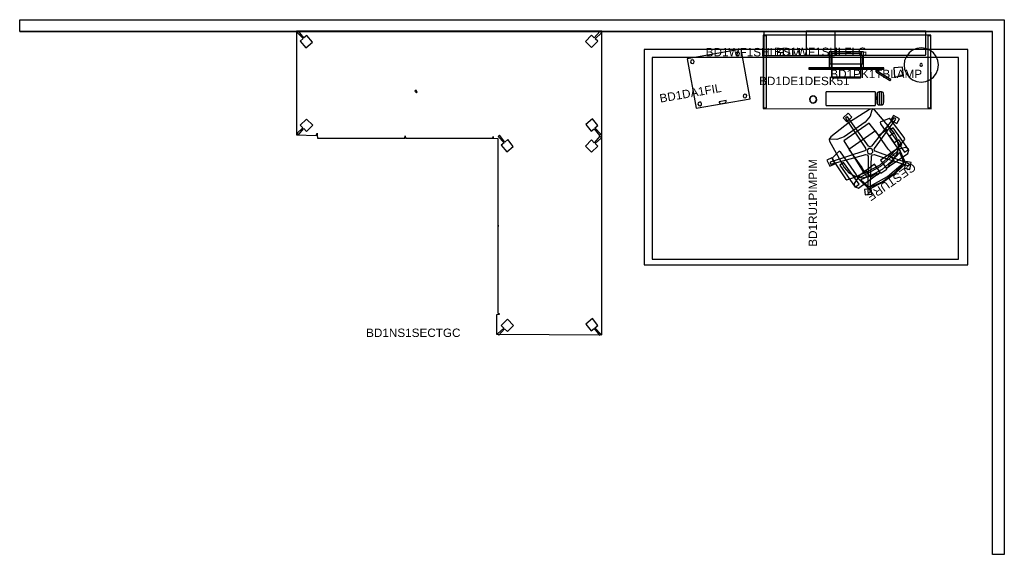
# Model space of a CAD drawing. Header units: inches. Extents: x -35 to 294, y -42 to 136.
import ezdxf

# ---------------------------------------------------------------- set-up
doc = ezdxf.new("R2010")
doc.units = ezdxf.units.IN
doc.header["$MEASUREMENT"] = 0
doc.layers.get('0').update_dxf_attribs({"true_color": 0x000000})
for name, color, linetype in [('A-FURN', 7, 'Continuous'), ('A-FURN-P-SEAT', 2, 'Continuous'), ('A-FURN-P-SEAT-T', 2, 'Continuous'), ('CATALOGUE-TXT', 8, 'Continuous'), ('CET color Black or White', 7, 'Continuous'), ('CET Default', 7, 'Continuous')]:
    doc.layers.add(name, color=color, linetype=linetype)
for name, color, linetype, true_color in [('brass', 7, 'Continuous', 0xb69b70), ('finish1', 7, 'Continuous', 0xe1e1e1), ('finish2', 7, 'Continuous', 0x595d60), ('RUG', 7, 'Continuous', 0xa9a196), ('walnut', 7, 'Continuous', 0x6f4830)]:
    doc.layers.add(name, color=color, linetype=linetype, true_color=true_color)
doc.styles.add('Arial', font='arial.ttf')

# ---------------------------------------------------------------- blocks, each defined once
blk = doc.blocks.new('*C8')
at = {"layer": 'CET color Black or White', "linetype": 'Continuous'}
for p, q in [((0, 0, 108), (0, 3.94, 108)), ((0, 3.94, 108), (324.73, 3.94, 108)), ((324.73, 3.94, 108), (328.67, 3.94, 108)), ((324.73, 0, 108), (0, 0, 108)), ((324.73, 0, 108), (0, 0, 108)), ((0, 0, 108), (324.73, 0, 108))]:
    blk.add_line(p, q, dxfattribs=at)
blk = doc.blocks.new('*C2')
at = {"layer": 'finish1', "linetype": 'Continuous'}
blk.add_lwpolyline([(-11.9, 3.83), (-11.9, -3.89), (-11.68, -4.11), (11.68, -4.11), (11.89, -3.89), (11.89, 3.83), (-11.9, 3.83)], close=True, dxfattribs=at)
blk.add_lwpolyline([(-11.9, 3.83), (-11.9, -3.89), (-11.68, -4.11), (11.68, -4.11), (11.89, -3.89), (11.89, 3.83), (-11.9, 3.83)], close=True, dxfattribs=at)
at = {"layer": 'CATALOGUE-TXT', "linetype": 'Continuous', "style": 'Arial'}
blk.add_attdef('ITEXT', (-31.32, -4.39), '', height=2.8, dxfattribs=at).dxf.unprotected_set("ltscale", 0)
blk = doc.blocks.new('*C4')
at = {"layer": 'CET color Black or White', "linetype": 'Continuous'}
blk.add_lwpolyline([(-1.48, 1.48), (-1.48, -1.48), (1.48, -1.48), (1.48, 1.48), (-1.48, 1.48)], close=True, dxfattribs=at)
blk.add_lwpolyline([(-1.48, 1.48), (-1.48, -1.48), (1.48, -1.48), (1.48, 1.48), (-1.48, 1.48)], close=True, dxfattribs=at)
blk = doc.blocks.new('*C1')
at = {"layer": 'finish1', "linetype": 'Continuous'}
blk.add_lwpolyline([(-20.02, 3.85), (-20.02, -3.87), (-19.81, -4.09), (19.78, -4.09), (20, -3.87), (20, 3.85), (-20.02, 3.85)], close=True, dxfattribs=at)
blk.add_lwpolyline([(-20.02, 3.85), (-20.02, -3.87), (-19.81, -4.09), (19.78, -4.09), (20, -3.87), (20, 3.85), (-20.02, 3.85)], close=True, dxfattribs=at)
at = {"layer": 'CATALOGUE-TXT', "linetype": 'Continuous', "style": 'Arial'}
blk.add_attdef('ITEXT', (-30.73, -4.39), '', height=2.8, dxfattribs=at).dxf.unprotected_set("ltscale", 0)
blk = doc.blocks.new('*C10')
at = {"layer": 'CET color Black or White', "linetype": 'Continuous'}
blk.add_lwpolyline([(0.21, 4.49), (0.18, 4.49), (0.16, 4.48), (0.13, 4.47), (0.11, 4.45), (0.08, 4.43), (0.06, 4.41), (0.04, 4.39), (0.03, 4.36), (0.02, 4.33), (0.01, 4.3), (0, 4.27), (0, 4.23), (0, 0.25), (0, 0.22), (0.01, 0.19), (0.02, 0.16), (0.03, 0.13), (0.04, 0.1), (0.06, 0.07), (0.08, 0.05), (0.11, 0.03), (0.13, 0.02), (0.16, 0.01), (0.18, 0), (0.21, 0), (16.44, 0), (16.47, 0), (16.5, 0.01), (16.52, 0.02), (16.55, 0.03), (16.57, 0.05), (16.59, 0.07), (16.61, 0.1), (16.63, 0.13), (16.64, 0.16), (16.65, 0.19), (16.65, 0.22), (16.65, 0.25), (16.65, 4.23), (16.65, 4.27), (16.65, 4.3), (16.64, 4.33), (16.63, 4.36), (16.61, 4.39), (16.59, 4.41), (16.57, 4.43), (16.55, 4.45), (16.52, 4.47), (16.5, 4.48), (16.47, 4.49), (16.44, 4.49), (0.21, 4.49)], close=True, dxfattribs=at)
blk = doc.blocks.new('*C6')
at = {"layer": 'finish1', "linetype": 'Continuous'}
blk.add_lwpolyline([(0, 5.75), (-1.49, 5.55), (-2.87, 4.98), (-4.07, 4.07), (-4.98, 2.87), (-5.55, 1.49), (-5.75, 0), (-5.55, -1.49), (-4.98, -2.87), (-4.07, -4.07), (-2.87, -4.98), (-1.49, -5.55), (0, -5.75), (1.49, -5.55), (2.87, -4.98), (4.07, -4.07), (4.98, -2.87), (5.55, -1.49), (5.75, 0), (5.55, 1.49), (4.98, 2.87), (4.07, 4.07), (2.87, 4.98), (1.49, 5.55), (0, 5.75)], close=True, dxfattribs=at)
blk.add_lwpolyline([(0, 5.75), (-1.49, 5.55), (-2.87, 4.98), (-4.07, 4.07), (-4.98, 2.87), (-5.55, 1.49), (-5.75, 0), (-5.55, -1.49), (-4.98, -2.87), (-4.07, -4.07), (-2.87, -4.98), (-1.49, -5.55), (0, -5.75), (1.49, -5.55), (2.87, -4.98), (4.07, -4.07), (4.98, -2.87), (5.55, -1.49), (5.75, 0), (5.55, 1.49), (4.98, 2.87), (4.07, 4.07), (2.87, 4.98), (1.49, 5.55), (0, 5.75)], close=True, dxfattribs=at)
at = {"layer": 'walnut', "linetype": 'Continuous'}
blk.add_lwpolyline([(0.12, 0.44), (-0.17, 0.44), (-0.4, 0.27), (-0.49, 0), (-0.4, -0.27), (-0.17, -0.44), (0.12, -0.44), (0.35, -0.27), (0.44, 0), (0.35, 0.27), (0.12, 0.44)], close=True, dxfattribs=at)
blk.add_lwpolyline([(0.12, 0.44), (-0.17, 0.44), (-0.4, 0.27), (-0.49, 0), (-0.4, -0.27), (-0.17, -0.44), (0.12, -0.44), (0.35, -0.27), (0.44, 0), (0.35, 0.27), (0.12, 0.44)], close=True, dxfattribs=at)
at = {"layer": 'CATALOGUE-TXT', "linetype": 'Continuous', "style": 'Arial'}
blk.add_attdef('ITEXT', (-30.35, -4.39), '', height=2.8, dxfattribs=at).dxf.unprotected_set("ltscale", 0)
blk = doc.blocks.new('*C13')
at = {"layer": 'finish1', "linetype": 'Continuous'}
blk.add_lwpolyline([(-54.46, 97.76), (-54.46, 63.1), (-47.89, 62.91), (-47.62, 63.69), (-47.62, 63.12), (-47.5, 62), (-18.31, 62), (-18.22, 62.77), (-18.13, 62), (11.06, 62), (11.13, 62.63), (11.2, 62), (12.73, 61.92), (12.73, 32.77), (13.07, 32.73), (12.73, 32.69), (12.73, 3.51), (13.18, 3.45), (13.23, 3.13), (12.32, 2.96), (12.32, -3.44), (47.5, -3.63), (47.5, 97.76), (-54.46, 97.76)], close=True, dxfattribs=at)
at = {"layer": 'finish2', "linetype": 'Continuous'}
for points in [[(-53.75, 97.8), (-54.26, 97.37), (-52.28, 95.3), (-53.28, 94.47), (-51.4, 92.22), (-49.17, 94.09), (-51.05, 96.33), (-52, 95.54), (-53.75, 97.8)], [(46.83, 97.66), (44.94, 95.51), (44.02, 96.43), (41.96, 94.36), (44.01, 92.31), (46.08, 94.37), (45.2, 95.25), (47.3, 97.19), (46.83, 97.66)], [(-14.5, 78.1), (-15.01, 77.67), (-14.42, 77.21), (-14.14, 77.44), (-14.5, 78.1)], [(-51.12, 68.41), (-53.19, 66.34), (-52.31, 65.47), (-54.41, 63.53), (-53.94, 63.06), (-52.05, 65.21), (-51.14, 64.29), (-49.07, 66.36), (-51.12, 68.41)], [(44.29, 68.49), (42.06, 66.63), (43.94, 64.39), (44.89, 65.18), (46.64, 62.92), (47.15, 63.35), (45.17, 65.42), (46.17, 66.25), (44.29, 68.49)], [(13.33, 62.99), (12.82, 62.57), (14.8, 60.5), (13.81, 59.66), (15.69, 57.42), (17.91, 59.29), (16.03, 61.53), (15.09, 60.74), (13.33, 62.99)], [(46.83, 62.65), (44.94, 60.5), (44.02, 61.41), (41.96, 59.35), (44.01, 57.29), (46.08, 59.36), (45.2, 60.24), (47.3, 62.18), (46.83, 62.65)], [(15.95, 1.54), (13.88, -0.53), (14.75, -1.4), (12.65, -3.35), (13.12, -3.82), (15.01, -1.66), (15.93, -2.58), (18, -0.51), (15.95, 1.54)], [(44.29, 1.74), (42.06, -0.13), (43.94, -2.37), (44.89, -1.58), (46.64, -3.84), (47.15, -3.41), (45.17, -1.34), (46.17, -0.51), (44.29, 1.74)]]:
    blk.add_lwpolyline(points, close=True, dxfattribs=at)
at = {"layer": 'CATALOGUE-TXT', "linetype": 'Continuous', "style": 'Arial'}
blk.add_attdef('ITEXT', (-31.24, -4.39), '', height=2.8, dxfattribs=at).dxf.unprotected_set("ltscale", 0)
blk = doc.blocks.new('*C3')
at = {"layer": 'finish1', "linetype": 'Continuous'}
blk.add_lwpolyline([(-28.03, 12.27), (-28.03, -12.25), (28.03, -12.27), (27.95, 12.27), (-28.03, 12.27)], close=True, dxfattribs=at)
blk.add_lwpolyline([(-28.03, 12.27), (-28.03, -12.25), (28.03, -12.27), (27.95, 12.27), (-28.03, 12.27)], close=True, dxfattribs=at)
at = {"layer": 'finish2', "linetype": 'Continuous'}
for points in [[(-27.91, 12.08), (-27.91, -11.93), (-26.91, -11.93), (-26.91, 12.08), (-27.91, 12.08)], [(-27.91, 12.08), (-27.91, -11.93), (-26.91, -11.93), (-26.91, 12.08), (-27.91, 12.08)], [(26.95, 12.08), (26.95, -11.93), (27.95, -11.93), (27.95, 12.08), (26.95, 12.08)], [(26.95, 12.08), (26.95, -11.93), (27.95, -11.93), (27.95, 12.08), (26.95, 12.08)]]:
    blk.add_lwpolyline(points, close=True, dxfattribs=at)
at = {"layer": 'CATALOGUE-TXT', "linetype": 'Continuous', "style": 'Arial'}
blk.add_attdef('ITEXT', (-29.35, -4.39), '', height=2.8, dxfattribs=at).dxf.unprotected_set("ltscale", 0)
blk = doc.blocks.new('*C11')
at = {"layer": 'A-FURN-P-SEAT', "linetype": 'Continuous'}
for points in [[(-7.71, 23.04), (-8.12, 22.96), (-8.32, 22.6), (-1.42, 12.67), (-1.39, 12.15), (-1.72, 11.75), (-13.16, 7.83), (-13.21, 7.42), (-12.94, 7.11), (-1.36, 10.61), (-0.86, 10.47), (-0.58, 10.04), (-0.39, -2.06), (-0.01, -2.23), (0.37, -2.06), (0.62, 10.03), (0.9, 10.46), (1.4, 10.59), (12.96, 7.04), (13.25, 7.34), (13.2, 7.75), (1.78, 11.73), (1.46, 12.14), (1.49, 12.65), (8.44, 22.55), (8.24, 22.91), (7.83, 23), (0.52, 13.36), (0.04, 13.18), (-0.45, 13.37), (-7.71, 23.04)], [(-7.45, 24.3), (-9.08, 22.72), (-7.81, 21.41), (-6.18, 22.99), (-7.45, 24.3)], [(7.71, 23.75), (6.86, 22.14), (8.87, 21.08), (9.72, 22.69), (7.71, 23.75)], [(1.28, 19.78), (-1.19, 19.78), (-1.19, 19.5), (-2.46, 19.5), (-2.46, 18.9), (-4.79, 18.9), (-4.79, 16.05), (-8.3, 16.15), (-8.3, 15.93), (-10.05, 15.93), (-10.05, 14.04), (-8.3, 14.04), (-8.3, 11.23), (-10.05, 11.23), (-10.05, 9.34), (-9.85, 9.34), (-9.85, 8.46), (-8.57, 8.46), (-8.57, 9.34), (-8.3, 9.34), (-8.3, 9.07), (-5.38, 9.07), (-5.11, 3.85), (5.19, 3.85), (5.82, 16.05), (4.87, 16.05), (4.87, 18.9), (2.55, 18.9), (2.55, 19.5), (1.28, 19.5), (1.28, 19.78)], [(-2.65, 22.63), (-7.45, 21.92), (-8.45, 16.51), (-8.1, 16.03), (-5.42, 16.69), (0, 17.32), (5.42, 16.69), (8.1, 16.03), (8.45, 16.51), (7.45, 21.92), (2.66, 22.63), (-2.65, 22.63)], [(-2.43, 22.34), (-6.26, 21.66), (-7.17, 21.26), (-7.91, 19.18), (-8.4, 16.73), (-8.26, 16.49), (-7.2, 16.99), (0.06, 17.91), (7.32, 16.99), (8.39, 16.49), (8.52, 16.73), (8.03, 19.18), (7.29, 21.26), (6.39, 21.66), (2.56, 22.34), (-2.43, 22.34)], [(0.04, 21.97), (-6.77, 21.27), (-7.17, 20.85), (-7.88, 17.75), (-5.79, 18.19), (-5.33, 14.57), (-5.36, 7.16), (5.44, 7.16), (5.41, 14.57), (5.87, 18.19), (7.96, 17.75), (7.26, 20.85), (6.86, 21.27), (0.04, 21.97)], [(-9.9, 19.56), (-10.85, 18.85), (-10.99, 18.38), (-10.45, 17.47), (-7.47, 16.3), (-1.16, 16.09), (-1.16, 19.36), (-9.9, 19.56)], [(-10.89, 18.62), (-10.84, 9.7), (-9.3, 9.7), (-9.25, 18.62), (-10.89, 18.62)], [(0.04, 19.02), (-5.1, 18.43), (-7.31, 17.4), (-8.81, 15.65), (-9.81, 13.55), (-10.08, 11.25), (-9.14, 1.2), (-8.85, 0.71), (-8.41, 0.8), (-6.7, 2.15), (-4.27, 2.77), (4.35, 2.77), (6.78, 2.15), (8.49, 0.8), (8.93, 0.71), (9.23, 1.2), (10.16, 11.25), (9.89, 13.55), (8.89, 15.65), (7.4, 17.4), (5.18, 18.43), (0.04, 19.02)], [(0.04, 19.02), (-5.1, 18.43), (-7.31, 17.4), (-8.81, 15.65), (-9.81, 13.55), (-10.08, 11.25), (-9.14, 1.2), (-8.78, 0.6), (-7.9, 0.2), (0.04, -0.13), (7.98, 0.2), (8.86, 0.6), (9.23, 1.2), (10.16, 11.25), (9.89, 13.55), (8.89, 15.65), (7.4, 17.4), (5.18, 18.43), (0.04, 19.02)], [(10.25, 19.59), (1.24, 19.36), (1.24, 16.09), (7.56, 16.3), (10.53, 17.47), (11.07, 18.38), (10.25, 19.59)], [(10.97, 18.62), (9.34, 18.62), (9.39, 9.7), (10.92, 9.7), (10.97, 18.62)], [(-8.36, 16.04), (-11.77, 15.11), (-11.96, 14.52), (-11.73, 6.91), (-11.5, 6.34), (-8.36, 5.74), (-8.13, 6.23), (-8.13, 15.57), (-8.36, 16.04)], [(8.45, 16.04), (8.21, 15.57), (8.21, 6.23), (8.44, 5.74), (11.58, 6.34), (11.81, 6.91), (12.04, 14.52), (11.85, 15.11), (8.45, 16.04)], [(0.16, 12.63), (-0.55, 12.45), (-0.92, 11.82), (-0.74, 11.11), (-0.11, 10.73), (0.6, 10.91), (0.98, 11.54), (0.8, 12.26), (0.16, 12.63)], [(-12.65, 9.27), (-14.29, 8.47), (-13.29, 6.43), (-11.65, 7.23), (-12.65, 9.27)], [(12.09, 8.41), (11.7, 6.18), (13.5, 5.86), (13.89, 8.1), (12.09, 8.41)], [(0.65, -0.8), (-1.6, -1.12), (-1.34, -2.92), (0.91, -2.6), (0.65, -0.8)]]:
    blk.add_lwpolyline(points, close=True, dxfattribs=at)
at = {"layer": 'A-FURN-P-SEAT-T', "linetype": 'Continuous', "style": 'Arial'}
blk.add_attdef('ITEXT', (-9.41, 22.78), '', height=2.8, dxfattribs=at).dxf.unprotected_set("ltscale", 0)
blk = doc.blocks.new('*C12')
at = {"linetype": 'Continuous'}
blk.add_lwpolyline([(-33.12, -51.66), (34.26, -51.66), (34.26, 50.61), (-33.12, 50.61), (-33.12, -51.66)], close=True, dxfattribs=at)
at = {"layer": 'RUG', "linetype": 'Continuous'}
blk.add_lwpolyline([(-35.01, 53.27), (-35.01, -54.73), (36.99, -54.73), (36.99, 53.27), (-35.01, 53.27)], close=True, dxfattribs=at)
at = {"layer": 'CATALOGUE-TXT', "linetype": 'Continuous', "style": 'Arial'}
blk.add_attdef('ITEXT', (-28.94, -4.39), '', height=2.8, dxfattribs=at).dxf.unprotected_set("ltscale", 0)
blk = doc.blocks.new('*C7')
at = {"layer": 'CET color Black or White', "linetype": 'Continuous'}
for points in [[(-6.84, 8.77), (-6.84, 3.46), (-6.1, 3.46), (-6.1, 4.64), (-6.51, 4.64), (-6.51, 7.59), (-6.1, 7.59), (-6.1, 8.77), (-6.84, 8.77)], [(-6.1, 8.77), (-6.1, 0.36), (-6.08, 0.28), (-6.04, 0.21), (-6.02, 0.18), (-6, 0.16), (-5.92, 0.12), (-5.84, 0.11), (3.53, 0.11), (3.61, 0.12), (3.68, 0.16), (3.71, 0.18), (3.73, 0.21), (3.77, 0.28), (3.78, 0.36), (3.78, 8.77), (-6.1, 8.77)], [(-5.84, 8.18), (-6, 8.02), (-6, 0.37), (3.65, 0.37), (3.65, 8.06), (3.53, 8.18), (-5.84, 8.18)], [(3.78, 8.77), (3.78, 7.59), (4.19, 7.59), (4.19, 4.64), (3.78, 4.64), (3.78, 3.46), (4.53, 3.46), (4.53, 8.77), (3.78, 8.77)], [(-13.7, 3.46), (-13.7, 3), (11.39, 3), (11.39, 3.46), (-13.7, 3.46)], [(-6.1, 4.64), (-6.1, 3.46), (3.78, 3.46), (3.78, 4.64), (-6.1, 4.64)], [(-13.7, 3.04), (-13.7, 3), (11.39, 3), (11.39, 3.04), (-13.63, 3.04), (-13.68, 3.04), (-13.7, 3.04)], [(8.66, 2.41), (8.66, 2.4), (8.65, 2.39), (8.64, 2.38), (8.63, 2.37), (8.63, 2.36), (8.76, 2.19), (8.85, 2.11), (8.95, 1.94), (13.21, -0.74), (13.41, -0.87), (13.43, -0.83), (13.44, -0.83), (13.45, -0.8), (13.5, -0.73), (13.57, -0.62), (13.62, -0.53), (13.65, -0.49), (9.18, 2.31), (8.98, 2.32), (8.87, 2.36), (8.66, 2.41), (8.66, 2.41)], [(8.66, 2.41), (8.66, 2.4), (8.65, 2.39), (8.64, 2.38), (8.63, 2.37), (8.63, 2.36), (8.76, 2.19), (8.85, 2.11), (8.95, 1.94), (13.21, -0.74), (13.41, -0.87), (13.43, -0.83), (13.44, -0.83), (13.45, -0.8), (13.5, -0.73), (13.57, -0.62), (13.62, -0.53), (13.65, -0.49), (9.18, 2.31), (8.98, 2.32), (8.87, 2.36), (8.66, 2.41), (8.66, 2.41)], [(13.62, -0.53), (13.6, -0.56), (13.56, -0.63), (13.5, -0.73), (13.45, -0.8), (13.44, -0.83), (13.49, -0.86), (13.51, -0.84), (13.56, -0.76), (13.61, -0.67), (13.66, -0.6), (13.68, -0.57), (13.62, -0.53), (13.62, -0.53)], [(-12.46, -5.96), (-13.15, -6.31), (-13.5, -6.99), (-13.38, -7.76), (-12.83, -8.3), (-12.07, -8.42), (-11.38, -8.07), (-11.03, -7.38), (-11.15, -6.62), (-11.7, -6.08), (-12.46, -5.96), (-12.46, -5.96)], [(-12.44, -6.06), (-13.07, -6.38), (-13.39, -7.01), (-13.28, -7.71), (-12.78, -8.21), (-12.09, -8.32), (-11.46, -8), (-11.14, -7.37), (-11.25, -6.67), (-11.75, -6.17), (-12.44, -6.06), (-12.44, -6.06)], [(-12.44, -6.06), (-13.07, -6.38), (-13.39, -7.01), (-13.28, -7.71), (-12.78, -8.21), (-12.09, -8.32), (-11.46, -8), (-11.14, -7.37), (-11.25, -6.67), (-11.75, -6.17), (-12.44, -6.06), (-12.44, -6.06)], [(9.77, -4.66), (9.71, -4.67), (9.65, -4.69), (9.59, -4.71), (9.54, -4.73), (9.48, -4.75), (9.44, -4.77), (9.41, -4.79), (9.37, -4.81), (9.33, -4.83), (9.3, -4.86), (9.27, -4.89), (9.24, -4.92), (9.21, -4.95), (9.21, -4.96), (9.19, -4.99), (9.17, -5.01), (9.06, -5.33), (9.01, -5.7), (8.99, -6.07), (8.97, -6.44), (8.97, -6.82), (8.97, -7.2), (8.99, -7.58), (9.01, -7.95), (9.06, -8.32), (9.17, -8.63), (9.19, -8.66), (9.21, -8.68), (9.21, -8.69), (9.24, -8.72), (9.27, -8.75), (9.3, -8.78), (9.33, -8.81), (9.37, -8.84), (9.41, -8.86), (9.44, -8.88), (9.48, -8.9), (9.54, -8.92), (9.59, -8.94), (9.65, -8.96), (9.71, -8.97), (9.77, -8.99), (10.6, -8.99), (10.66, -8.97), (10.72, -8.96), (10.78, -8.94), (10.83, -8.92), (10.89, -8.9), (10.93, -8.88), (10.97, -8.86), (11, -8.84), (11.04, -8.81), (11.07, -8.78), (11.1, -8.75), (11.13, -8.72), (11.16, -8.69), (11.16, -8.68), (11.18, -8.66), (11.2, -8.63), (11.31, -8.32), (11.36, -7.95), (11.38, -7.58), (11.4, -7.2), (11.4, -6.82), (11.4, -6.44), (11.38, -6.07), (11.36, -5.7), (11.31, -5.33), (11.2, -5.01), (11.18, -4.99), (11.16, -4.96), (11.16, -4.95), (11.13, -4.92), (11.1, -4.89), (11.07, -4.86), (11.04, -4.83), (11, -4.81), (10.97, -4.79), (10.93, -4.77), (10.89, -4.75), (10.83, -4.73), (10.78, -4.71), (10.72, -4.69), (10.66, -4.67), (10.6, -4.66), (9.77, -4.66)], [(9.3, -4.86), (9.27, -4.89), (9.24, -4.92), (9.21, -4.95), (9.21, -4.96), (9.19, -4.99), (9.17, -5.01), (9.06, -5.33), (9.01, -5.7), (8.99, -6.07), (8.97, -6.44), (8.97, -6.82), (8.97, -7.2), (8.99, -7.58), (9.01, -7.95), (9.06, -8.32), (9.17, -8.63), (9.19, -8.66), (9.21, -8.68), (9.21, -8.69), (9.24, -8.72), (9.27, -8.75), (9.3, -8.78), (9.3, -4.86), (9.3, -4.86)], [(9.77, -4.66), (9.77, -8.99), (10.6, -8.99), (10.6, -4.66), (9.77, -4.66)], [(11.1, -4.89), (11.1, -8.75), (11.13, -8.72), (11.16, -8.69), (11.16, -8.68), (11.18, -8.66), (11.2, -8.63), (11.31, -8.32), (11.36, -7.95), (11.38, -7.58), (11.4, -7.2), (11.4, -6.82), (11.4, -6.44), (11.38, -6.07), (11.36, -5.7), (11.31, -5.33), (11.2, -5.01), (11.18, -4.99), (11.16, -4.96), (11.16, -4.95), (11.13, -4.92), (11.1, -4.89), (11.1, -4.89)]]:
    blk.add_lwpolyline(points, close=True, dxfattribs=at)
blk = doc.blocks.new('*C5')
at = {"layer": 'CET color Black or White', "linetype": 'Continuous'}
for p, q in [((-3.94, 3.94, 108), (0, 3.94, 108)), ((0, 3.94, 108), (174.66, 3.94, 108)), ((174.66, 3.94, 108), (174.66, 0, 108)), ((174.66, 0, 108), (0, 0, 108))]:
    blk.add_line(p, q, dxfattribs=at)
blk = doc.blocks.new('*C9')
at = {"layer": 'brass', "linetype": 'Continuous'}
for points in [[(-7.66, 7.83), (-8.1, 7.65), (-8.29, 7.2), (-8.1, 6.76), (-7.66, 6.57), (-7.21, 6.76), (-7.03, 7.2), (-7.21, 7.65), (-7.66, 7.83)], [(-7.66, 7.83), (-8.1, 7.65), (-8.29, 7.2), (-8.1, 6.76), (-7.66, 6.57), (-7.21, 6.76), (-7.03, 7.2), (-7.21, 7.65), (-7.66, 7.83)], [(7.68, 7.83), (7.24, 7.65), (7.05, 7.2), (7.24, 6.76), (7.68, 6.57), (8.13, 6.76), (8.31, 7.2), (8.13, 7.65), (7.68, 7.83)], [(7.68, 7.83), (7.24, 7.65), (7.05, 7.2), (7.24, 6.76), (7.68, 6.57), (8.13, 6.76), (8.31, 7.2), (8.13, 7.65), (7.68, 7.83)], [(-7.66, -6.44), (-8.1, -6.62), (-8.29, -7.07), (-8.1, -7.51), (-7.66, -7.7), (-7.21, -7.51), (-7.03, -7.07), (-7.21, -6.62), (-7.66, -6.44)], [(-7.66, -6.44), (-8.1, -6.62), (-8.29, -7.07), (-8.1, -7.51), (-7.66, -7.7), (-7.21, -7.51), (-7.03, -7.07), (-7.21, -6.62), (-7.66, -6.44)], [(7.68, -6.44), (7.24, -6.62), (7.05, -7.07), (7.24, -7.51), (7.68, -7.7), (8.13, -7.51), (8.31, -7.07), (8.13, -6.62), (7.68, -6.44)], [(7.68, -6.44), (7.24, -6.62), (7.05, -7.07), (7.24, -7.51), (7.68, -7.7), (8.13, -7.51), (8.31, -7.07), (8.13, -6.62), (7.68, -6.44)], [(-1.18, -7.5), (-1.18, -7.75), (-0.96, -8.25), (0.97, -8.25), (1.19, -7.75), (1.19, -7.5), (-1.18, -7.5)], [(-1.18, -7.5), (-1.18, -7.75), (-0.96, -8.25), (0.97, -8.25), (1.19, -7.75), (1.19, -7.5), (-1.18, -7.5)], [(-1.18, -7.5), (-1.18, -7.75), (-0.96, -8.25), (0.97, -8.25), (1.19, -7.75), (1.19, -7.5), (-1.18, -7.5)], [(-1.18, -7.5), (-1.18, -7.75), (-0.96, -8.25), (0.97, -8.25), (1.19, -7.75), (1.19, -7.5), (-1.18, -7.5)]]:
    blk.add_lwpolyline(points, close=True, dxfattribs=at)
at = {"layer": 'finish1', "linetype": 'Continuous'}
blk.add_lwpolyline([(-9.15, 8.48), (-9.15, -8.32), (9.15, -8.32), (9.15, 8.48), (-9.15, 8.48)], close=True, dxfattribs=at)
blk.add_lwpolyline([(-9.15, 8.48), (-9.15, -8.32), (9.15, -8.32), (9.15, 8.48), (-9.15, 8.48)], close=True, dxfattribs=at)
at = {"layer": 'CATALOGUE-TXT', "linetype": 'Continuous', "style": 'Arial'}
blk.add_attdef('ITEXT', (-20.55, -4.39), '', height=2.8, dxfattribs=at).dxf.unprotected_set("ltscale", 0)

msp = doc.modelspace()

# ---------------------------------------------------------------- block references
at = {"layer": 'A-FURN', "linetype": 'Continuous', "rotation": 214.9999999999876}
msp.add_blockref('*C11', (242.08, 101.82, 0), dxfattribs=at).add_auto_attribs({'ITEXT': 'GESTURE'})
at = {"layer": 'CET Default', "linetype": 'Continuous'}
for name, p in [('*C8', (-35.06, 132.24, 0)), ('*C7', (242.03, 116.69, 31.5)), ('*C10', (233.98, 107.55, 28.08))]:
    msp.add_blockref(name, p, dxfattribs=at)
for name, p, rotation in [('*C5', (289.67, 132.24), 269.9999999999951), ('*C4', (258.32, 118.72, 30.51), 184.9999999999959)]:
    msp.add_blockref(name, p, dxfattribs=dict(at, rotation=rotation))
for name, p, values in [('*C13', (111.81, 34.58), {'ITEXT': 'BD1NS1SECTGC'}), ('*C3', (241.12, 118.71, 0), {'ITEXT': 'BD1DE1DESK51'})]:
    msp.add_blockref(name, p, dxfattribs=at).add_auto_attribs(values)
ref = msp.add_blockref('*C2', (225.27, 128.33, 54.13), dxfattribs=at)
ref.add_attrib('ITEXT', 'BD1WF1SHLFSM', (193.95, 123.94), dxfattribs={"layer": 'CATALOGUE-TXT', "linetype": 'Continuous', "height": 2.8, "style": 'Arial'}).dxf.unprotected_set("ltscale", 0)
ref = msp.add_blockref('*C1', (247.47, 128.45, 64.1), dxfattribs=at)
ref.add_attrib('ITEXT', 'BD1WF1SHLFLG', (216.74, 124.06), dxfattribs={"layer": 'CATALOGUE-TXT', "linetype": 'Continuous', "height": 2.8, "style": 'Arial'}).dxf.unprotected_set("ltscale", 0)
for name, p, rotation, values in [('*C12', (226.7, 89.28, 0), 89.99999999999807, {'ITEXT': 'BD1RU1PIMPIM'}), ('*C9', (198.28, 116.35, 0), 9.999999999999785, {'ITEXT': 'BD1DA1FIL'})]:
    msp.add_blockref(name, p, dxfattribs=dict(at, rotation=rotation)).add_auto_attribs(values)
ref = msp.add_blockref('*C6', (265.89, 121.05, 31.5), dxfattribs=at)
ref.add_attrib('ITEXT', 'BD1PK1TBLAMP', (235.53, 116.66), dxfattribs={"layer": 'CATALOGUE-TXT', "linetype": 'Continuous', "height": 2.8, "style": 'Arial'}).dxf.unprotected_set("ltscale", 0)

doc.saveas('drawing.dxf')
